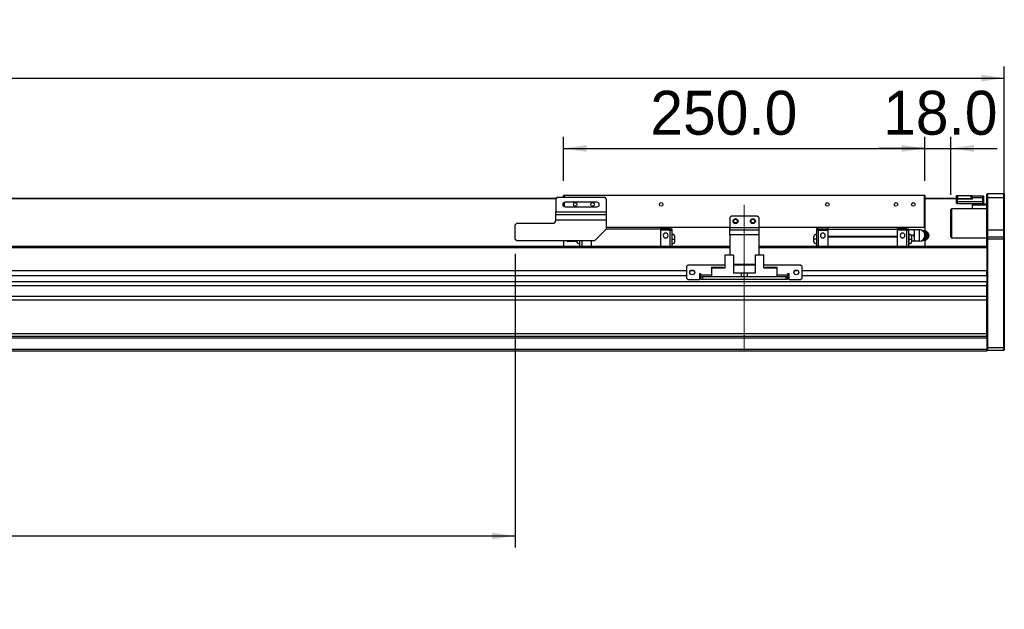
# Model space of a CAD drawing. Header units: millimetres. Extents: x 40 to 3320, y 40 to 2336.
# Tile 9 of 15: x 1763 to 2445, y 1038 to 1447. Entities that reach past the tile are written whole.
import ezdxf

# ---------------------------------------------------------------- set-up
doc = ezdxf.new("R2010")
doc.units = ezdxf.units.MM
doc.header["$LTSCALE"] = 8
doc.linetypes.add('CENTERX2', pattern=[20.32, 12.7, -2.54, 2.54, -2.54])
doc.layers.add('DIMNS', color=7, linetype='Continuous')
doc.styles.add('SLDTEXTSTYLE7', font='txt')
doc.dimstyles.new('SLDDIMSTYLE0', dxfattribs={"dimtxt": 30.4, "dimasz": 16, "dimexe": 0, "dimexo": 0.0625, "dimgap": 7.6, "dimtad": 2, "dimdec": 1, "dimrnd": 1e-09, "dimzin": 4, "dimdsep": 46, "dimtxsty": 'SLDTEXTSTYLE7', "dimsah": 1, "dimcen": 0.09, "dimadec": 0, "dimazin": 1, "dimtfac": 1, "dimtdec": 1, "dimtmove": 0, "dimatfit": 0, "dimfxl": 0, "dimfrac": 2, "dimtolj": 1, "dimtzin": 12, "dimarcsym": 0})
doc.dimstyles.new('SLDDIMSTYLE1', dxfattribs={"dimtxt": 30.4, "dimasz": 16, "dimexe": 0, "dimexo": 0.0625, "dimgap": 7.6, "dimtad": 2, "dimdec": 1, "dimrnd": 1e-09, "dimzin": 4, "dimdsep": 46, "dimtxsty": 'SLDTEXTSTYLE7', "dimsah": 1, "dimcen": 0.09, "dimadec": 0, "dimazin": 1, "dimtfac": 1, "dimtdec": 1, "dimtofl": 0, "dimtmove": 0, "dimatfit": 3, "dimfxl": 0, "dimfrac": 2, "dimtolj": 1, "dimtzin": 12, "dimarcsym": 0})

# ---------------------------------------------------------------- blocks, each defined once
blk = doc.blocks.new('_D_21')
at = {"layer": 'DIMNS'}
for p, q in [((344.87, 1304.81), (344.87, 1414.15)), ((2444.87, 1304.81), (2444.87, 1414.15)), ((344.87, 1406.15), (2444.87, 1406.15))]:
    blk.add_line(p, q, dxfattribs=at)
for points in [[(344.87, 1406.15), (360.87, 1403.75), (360.87, 1408.55)], [(2444.87, 1406.15), (2428.87, 1408.55), (2428.87, 1403.75)]]:
    blk.add_solid(points, dxfattribs=at)
at = {"layer": 'DIMNS', "insert": (1338.72, 1446.04), "char_height": 30.4, "attachment_point": 1, "style": 'SLDTEXTSTYLE7'}
blk.add_mtext('2100.0', dxfattribs=at)
blk = doc.blocks.new('_D_22')
at = {"layer": 'DIMNS'}
for p, q in [((2139.87, 1335.01), (2139.87, 1365.46)), ((2389.87, 1335.01), (2389.87, 1365.46)), ((2139.87, 1357.46), (2389.87, 1357.46))]:
    blk.add_line(p, q, dxfattribs=at)
for points in [[(2139.87, 1357.46), (2155.87, 1355.06), (2155.87, 1359.86)], [(2389.87, 1357.46), (2373.87, 1359.86), (2373.87, 1355.06)]]:
    blk.add_solid(points, dxfattribs=at)
at = {"layer": 'DIMNS', "insert": (2199.87, 1397.34), "char_height": 30.4, "attachment_point": 1, "style": 'SLDTEXTSTYLE7'}
blk.add_mtext('250.0', dxfattribs=at)
blk = doc.blocks.new('_D_23')
at = {"layer": 'DIMNS'}
for p, q in [((2389.87, 1335.01), (2389.87, 1365.46)), ((2407.87, 1325.31), (2407.87, 1365.46)), ((2389.87, 1357.46), (2357.87, 1357.46)), ((2389.87, 1357.46), (2407.87, 1357.46)), ((2407.87, 1357.46), (2439.87, 1357.46))]:
    blk.add_line(p, q, dxfattribs=at)
for points in [[(2389.87, 1357.46), (2373.87, 1359.86), (2373.87, 1355.06)], [(2407.87, 1357.46), (2423.87, 1355.06), (2423.87, 1359.86)]]:
    blk.add_solid(points, dxfattribs=at)
at = {"layer": 'DIMNS', "insert": (2361.03, 1397.34), "char_height": 30.4, "attachment_point": 1, "style": 'SLDTEXTSTYLE7'}
blk.add_mtext('18.0', dxfattribs=at)
blk = doc.blocks.new('_D_26')
at = {"layer": 'DIMNS'}
for p, q in [((646.37, 1287.99), (646.37, 1081.15)), ((2106.37, 1284.49), (2106.37, 1081.15)), ((646.37, 1089.15), (2106.37, 1089.15))]:
    blk.add_line(p, q, dxfattribs=at)
for points in [[(646.37, 1089.15), (662.37, 1086.75), (662.37, 1091.55)], [(2106.37, 1089.15), (2090.37, 1091.55), (2090.37, 1086.75)]]:
    blk.add_solid(points, dxfattribs=at)
at = {"layer": 'DIMNS', "char_height": 30.4, "attachment_point": 1, "style": 'SLDTEXTSTYLE7'}
for s, insert in [('Stroke T=', (1250.92, 1129.04)), ('1460.0', (1426.52, 1129.04))]:
    blk.add_mtext(s, dxfattribs=dict(at, insert=insert))

msp = doc.modelspace()

# ---------------------------------------------------------------- linework, layer by layer
at = {"color": 7, "linetype": 'Continuous', "lineweight": 25}
for p, q in [((2134.5652463, 1322.8522981), (653.3652069, 1322.8522981)), ((2134.3652131, 1322.6522947), (653.3652069, 1322.6522947)), ((2135.3652002, 1323.6523042), (2134.3652131, 1322.6523021)), ((2134.3652131, 1322.6523021), (2134.3652131, 1313.6523062)), ((2135.3652002, 1323.6523042), (2168.3652522, 1323.6523042)), ((2140.1652218, 1325.1522997), (2139.8652317, 1324.8523021)), ((2139.8652317, 1323.6523042), (2139.8652317, 1324.8523021)), ((2140.1652218, 1324.8523021), (2139.8652317, 1324.8523021)), ((2140.1652218, 1325.1522997), (2389.5652415, 1325.1522997)), ((2140.1652218, 1325.1522997), (2140.1652218, 1324.8523021)), ((2140.1652218, 1324.8523021), (2140.1652218, 1323.6523042)), ((2389.5652415, 1324.8523021), (2140.1652218, 1324.8523021)), ((2169.3652393, 1322.6523021), (2168.3652522, 1323.6523042)), ((2169.3652393, 1322.6523021), (2169.3652393, 1313.6523062)), ((2389.5652415, 1325.1522997), (2389.5652415, 1324.8523021)), ((2389.8652317, 1324.8523021), (2389.5652415, 1325.1522997)), ((2389.5652415, 1302.9523039), (2389.5652415, 1324.8523021)), ((2389.8652317, 1324.8523021), (2389.5652415, 1324.8523021)), ((2389.8652317, 1324.8523021), (2389.8652317, 1302.9523039)), ((2411.8651868, 1322.8522981), (2389.8652317, 1322.8522981)), ((2412.1652366, 1322.6522947), (2389.8652317, 1322.6522947)), ((2411.8651868, 1322.8522981), (2411.8651868, 1324.8522947)), ((2411.8651868, 1324.8522947), (2412.3652698, 1324.8522947)), ((2412.3652698, 1322.8522981), (2411.8651868, 1322.8522981)), ((2411.8651868, 1322.352297), (2412.1652366, 1322.6522947)), ((2411.8651868, 1322.352297), (2412.1652366, 1322.352297)), ((2411.8651868, 1320.6522981), (2411.8651868, 1322.352297)), ((2412.1652366, 1322.352297), (2412.1652366, 1322.6522947)), ((2412.1652366, 1322.6522947), (2422.865224, 1322.6522947)), ((2412.1652366, 1322.352297), (2412.1652366, 1320.6522981)), ((2422.865224, 1322.352297), (2412.1652366, 1322.352297)), ((2412.3652698, 1324.8522947), (2412.3652698, 1322.8522981)), ((2412.3652698, 1324.8522947), (2421.8651773, 1324.8522947)), ((2412.3652698, 1322.8522981), (2421.8651773, 1322.8522981)), ((2421.8651773, 1322.8522981), (2421.8651773, 1324.8522947)), ((2421.8651773, 1324.8522947), (2422.3652603, 1324.8522947)), ((2422.3652603, 1322.8522981), (2421.8651773, 1322.8522981)), ((2422.3652603, 1324.8522947), (2422.3652603, 1322.8522981)), ((2422.3652603, 1322.8522981), (2422.3652603, 1322.6522947)), ((2422.865224, 1323.1522957), (2422.865224, 1324.6522987)), ((2422.865224, 1324.6522987), (2430.0652267, 1324.6522987)), ((2430.0652267, 1323.1522957), (2422.865224, 1323.1522957)), ((2422.865224, 1322.352297), (2422.865224, 1323.1522957)), ((2430.0652267, 1323.1522957), (2430.0652267, 1324.6522987)), ((2430.3652765, 1324.3523011), (2430.0652267, 1324.6522987)), ((2430.0652267, 1320.6522981), (2430.0652267, 1323.1522957)), ((2430.3652765, 1323.1522957), (2430.0652267, 1323.1522957)), ((2430.3652765, 1324.3523011), (2430.3652765, 1323.1522957)), ((2430.3652765, 1323.1522957), (2430.3652765, 1320.6522981)), ((2433.1652643, 1326.1522943), (2432.8652145, 1325.8522967)), ((2432.8652145, 1323.1522957), (2432.8652145, 1325.8522967)), ((2433.1652643, 1323.1522957), (2432.8652145, 1323.1522957)), ((2432.8652145, 1301.1522958), (2432.8652145, 1323.1522957)), ((2433.1652643, 1326.1522943), (2433.1652643, 1323.1522957)), ((2433.1652643, 1326.1522943), (2444.5652486, 1326.1522943)), ((2444.5652486, 1323.1522957), (2433.1652643, 1323.1522957)), ((2433.1652643, 1323.1522957), (2433.1652643, 1301.1522958)), ((2444.5652486, 1323.1522957), (2444.5652486, 1326.1522943)), ((2444.5652486, 1326.1522943), (2444.8651792, 1325.8522967)), ((2444.5652486, 1301.1522958), (2444.5652486, 1323.1522957)), ((2444.5652486, 1323.1522957), (2444.8651792, 1323.1522957)), ((2444.8651792, 1325.8522967), (2444.8651792, 1323.1522957)), ((2444.8651792, 1323.1522957), (2444.8651792, 1301.1522958)), ((2139.8652317, 1317.403301), (2139.8652317, 1319.9013019)), ((2140.1652218, 1320.0910533), (2140.1652218, 1317.2135571)), ((2162.8652336, 1320.2523062), (2140.8652188, 1320.2523062)), ((2140.8652188, 1317.0523042), (2162.8652336, 1317.0523042)), ((2408.3652021, 1315.6522954), (2407.8652383, 1315.1522944)), ((2432.8652145, 1315.6522954), (2408.3652021, 1315.6522954)), ((2408.3652021, 1315.6522954), (2408.3652021, 1295.6522996)), ((2411.8651868, 1320.6522981), (2412.1652366, 1320.6522981)), ((2411.8651868, 1319.4523001), (2411.8651868, 1320.6522981)), ((2411.8651868, 1319.4523001), (2412.1652366, 1319.152295)), ((2412.1652366, 1320.6522981), (2412.1652366, 1319.152295)), ((2412.1652366, 1320.6522981), (2430.0652267, 1320.6522981)), ((2430.0652267, 1319.152295), (2412.1652366, 1319.152295)), ((2422.865224, 1318.1523005), (2422.865224, 1319.152295)), ((2422.865224, 1315.6522954), (2422.865224, 1318.1523005)), ((2432.8652145, 1318.1523005), (2422.865224, 1318.1523005)), ((2430.0652267, 1319.152295), (2430.0652267, 1320.6522981)), ((2430.0652267, 1320.6522981), (2430.3652765, 1320.6522981)), ((2430.0652267, 1319.152295), (2430.3652765, 1319.4523001)), ((2430.0652267, 1319.152295), (2432.8652145, 1319.152295)), ((2430.3652765, 1320.6522981), (2430.3652765, 1319.4523001)), ((2134.3652131, 1313.6523062), (2169.3652393, 1313.6523062)), ((2134.3652131, 1311.659261), (2134.3652131, 1313.6523062)), ((2134.3652131, 1311.659261), (2169.3652393, 1311.659261)), ((2134.3652131, 1307.6731706), (2134.3652131, 1311.659261)), ((2169.3652393, 1313.6523062), (2169.3652393, 1311.659261)), ((2169.3652393, 1311.659261), (2169.3652393, 1307.6731706)), ((2255.8652283, 1310.6523002), (2254.8652412, 1309.6523056)), ((2254.8652412, 1309.6523056), (2254.8652412, 1302.6523063)), ((2273.865235, 1310.6523002), (2255.8652283, 1310.6523002)), ((2274.8652221, 1309.6523056), (2273.865235, 1310.6523002)), ((2274.8652221, 1309.6523056), (2274.8652221, 1302.6523063)), ((2407.8652383, 1296.1523006), (2407.8652383, 1315.1522944)), ((2107.3652031, 1305.6523049), (2106.3652159, 1304.6523029)), ((2106.3652159, 1294.652305), (2106.3652159, 1304.6523029)), ((2107.3652031, 1305.6523049), (2132.3652388, 1305.6523049)), ((2134.3652131, 1307.6731706), (2134.3652131, 1307.6523015)), ((2169.3652393, 1307.6731706), (2134.3652131, 1307.6731706)), ((2169.3652393, 1307.6731706), (2169.3652393, 1301.6523043)), ((2169.3652393, 1302.9523039), (2254.8652412, 1302.9523039)), ((2254.8652412, 1302.6523063), (2169.3652393, 1302.6523063)), ((2206.8652035, 1302.6523063), (2206.8652035, 1301.6523043)), ((2213.3652093, 1301.8523002), (2206.8652035, 1301.8523002)), ((2213.3652093, 1301.8523002), (2213.3652093, 1300.9023065)), ((2213.3652093, 1301.752306), (2214.8652197, 1301.752306)), ((2214.8652197, 1300.8123035), (2214.8652197, 1301.752306)), ((2254.8652412, 1302.6523063), (2274.8652221, 1302.6523063)), ((2254.8652412, 1301.1523033), (2254.8652412, 1302.6523063)), ((2274.8652221, 1302.9523039), (2389.5652415, 1302.9523039)), ((2274.8652221, 1302.6523063), (2274.8652221, 1301.1523033)), ((2389.5652415, 1302.6523063), (2274.8652221, 1302.6523063)), ((2316.3652541, 1301.752306), (2314.8652436, 1301.752306)), ((2314.8652436, 1301.752306), (2314.8652436, 1300.8123035)), ((2316.3652541, 1300.9023065), (2316.3652541, 1301.8523002)), ((2316.3652541, 1301.8523002), (2322.8652002, 1301.8523002)), ((2322.8652002, 1301.6523043), (2322.8652002, 1302.6523063)), ((2370.8652379, 1301.6523043), (2370.8652379, 1302.6523063)), ((2377.3652436, 1301.8523002), (2370.8652379, 1301.8523002)), ((2377.3652436, 1300.9023065), (2377.3652436, 1301.8523002)), ((2377.3652436, 1301.752306), (2378.8652541, 1301.752306)), ((2378.8652541, 1300.8123035), (2378.8652541, 1301.752306)), ((2389.8652317, 1302.9523039), (2389.5652415, 1302.9523039)), ((2389.8652317, 1302.9523039), (2389.5652415, 1302.6523063)), ((2389.5652415, 1302.9523039), (2389.5652415, 1302.6523063)), ((2389.8652317, 1302.9523039), (2389.8652317, 1300.4146883)), ((2161.3652231, 1293.652303), (2169.3652393, 1301.6523043)), ((2206.8652035, 1301.6523043), (2169.3652393, 1301.6523043)), ((2206.8652035, 1301.6523043), (2206.8652035, 1289.6523023)), ((2213.3652093, 1300.9023065), (2206.8652035, 1300.9023065)), ((2213.3652093, 1300.9023065), (2213.3652093, 1289.6523023)), ((2213.3652093, 1300.8123035), (2214.8652197, 1300.8123035)), ((2214.8652197, 1289.6523023), (2214.8652197, 1300.8123035)), ((2214.9652363, 1297.9023004), (2214.8652197, 1297.9023004)), ((2216.8652536, 1294.652305), (2216.8652536, 1296.0023055)), ((2254.8652412, 1297.6523036), (2254.8652412, 1301.1523033)), ((2254.8652412, 1301.1523033), (2274.8652221, 1301.1523033)), ((2274.8652221, 1297.6523036), (2254.8652412, 1297.6523036)), ((2254.8652412, 1297.6523036), (2254.8652412, 1283.5523034)), ((2274.8652221, 1301.1523033), (2274.8652221, 1297.6523036)), ((2274.8652221, 1297.6523036), (2274.8652221, 1283.5523034)), ((2312.8652097, 1296.0023055), (2312.8652097, 1294.652305)), ((2314.8652436, 1297.9023004), (2314.765227, 1297.9023004)), ((2316.3652541, 1300.8123035), (2314.8652436, 1300.8123035)), ((2314.8652436, 1300.8123035), (2314.8652436, 1289.6523023)), ((2316.3652541, 1289.6523023), (2316.3652541, 1300.9023065)), ((2316.3652541, 1300.9023065), (2322.8652002, 1300.9023065)), ((2322.8652002, 1296.6523016), (2322.8652002, 1301.6523043)), ((2322.8652002, 1301.6523043), (2370.8652379, 1301.6523043)), ((2322.8652002, 1296.6523016), (2370.8652379, 1296.6523016)), ((2322.8652002, 1296.2523023), (2322.8652002, 1296.6523016)), ((2322.8652002, 1296.2523023), (2370.8652379, 1296.2523023)), ((2322.8652002, 1289.6523023), (2322.8652002, 1296.2523023)), ((2370.8652379, 1296.6523016), (2370.8652379, 1301.6523043)), ((2377.3652436, 1300.9023065), (2370.8652379, 1300.9023065)), ((2370.8652379, 1296.2523023), (2370.8652379, 1296.6523016)), ((2370.8652379, 1289.6523023), (2370.8652379, 1296.2523023)), ((2377.3652436, 1289.6523023), (2377.3652436, 1300.9023065)), ((2377.3652436, 1300.8123035), (2378.8652541, 1300.8123035)), ((2382.1994187, 1301.1523033), (2378.8652541, 1301.1523033)), ((2378.8652541, 1289.6523023), (2378.8652541, 1300.8123035)), ((2378.9652111, 1297.9023004), (2378.8652541, 1297.9023004)), ((2382.1994187, 1297.1523026), (2380.4776789, 1297.1523026)), ((2380.8652283, 1294.652305), (2380.8652283, 1296.0023055)), ((2382.1994187, 1301.1523033), (2382.3652388, 1299.1523067)), ((2382.3652388, 1299.1523067), (2382.1994187, 1297.1523026)), ((2382.1994187, 1297.1523026), (2382.3652388, 1295.152306)), ((2382.3652388, 1295.152306), (2382.1994187, 1293.1523019)), ((2382.3652388, 1301.1523033), (2382.3652388, 1299.1523067)), ((2382.3652388, 1299.1523067), (2382.3652388, 1295.152306)), ((2382.3652388, 1295.152306), (2382.3652388, 1293.1523019)), ((2385.9652402, 1301.1523033), (2382.5402381, 1301.1523033)), ((2387.7683403, 1300.6523022), (2389.0240909, 1300.6523022)), ((2389.0240909, 1300.6523022), (2389.8974182, 1298.9023024)), ((2389.7312404, 1300.6523022), (2389.0240909, 1300.6523022)), ((2389.8974182, 1295.4023028), (2389.0240909, 1293.652303)), ((2390.7179953, 1298.9023024), (2389.7312404, 1300.6523022)), ((2389.7312404, 1293.652303), (2390.7179953, 1295.4023028)), ((2389.8974182, 1298.9023024), (2390.8841731, 1297.1523026)), ((2390.8841731, 1297.1523026), (2389.8974182, 1295.4023028)), ((2391.5913226, 1297.1523026), (2390.7179953, 1298.9023024)), ((2390.7179953, 1295.4023028), (2391.5913226, 1297.1523026)), ((2391.5913226, 1297.1523026), (2390.8841731, 1297.1523026)), ((2392.2600867, 1298.7825194), (2391.6772129, 1299.4399885)), ((2391.6772129, 1294.8646167), (2392.2600867, 1295.5220858)), ((2392.8652527, 1297.1523026), (2392.5264002, 1297.1523026)), ((2407.8652383, 1296.1523006), (2408.3652021, 1295.6522996)), ((2408.3652021, 1295.6522996), (2432.8652145, 1295.6522996)), ((2433.1652643, 1301.1522958), (2432.8652145, 1301.1522958)), ((2432.8652145, 1295.8522955), (2432.8652145, 1301.1522958)), ((2433.1652643, 1296.1523006), (2432.8652145, 1295.8522955)), ((2432.8652145, 1294.6522975), (2432.8652145, 1295.8522955)), ((2433.1652643, 1301.1522958), (2433.1652643, 1296.1523006)), ((2433.1652643, 1301.1522958), (2444.5652486, 1301.1522958)), ((2433.1652643, 1296.1523006), (2433.1652643, 1294.6522975)), ((2433.1652643, 1296.1523006), (2444.5652486, 1296.1523006)), ((2444.5652486, 1296.1523006), (2444.5652486, 1301.1522958)), ((2444.8651792, 1301.1522958), (2444.5652486, 1301.1522958)), ((2444.5652486, 1294.6522975), (2444.5652486, 1296.1523006)), ((2444.8651792, 1295.8522955), (2444.5652486, 1296.1523006)), ((2444.8651792, 1301.1522958), (2444.8651792, 1295.8522955)), ((2444.8651792, 1295.8522955), (2444.8651792, 1294.6522975)), ((2254.8652412, 1289.6523023), (534.8652126, 1289.6523023)), ((2139.8652317, 1289.653554), (664.8652078, 1289.653554)), ((2106.3652159, 1294.652305), (2107.3652031, 1293.652303)), ((2107.3652031, 1293.652303), (2161.3652231, 1293.652303)), ((2139.8652317, 1293.652303), (2139.8652317, 1289.6523023)), ((2143.7652232, 1293.1523019), (2147.1902253, 1293.1523019)), ((2147.3652245, 1293.1523019), (2147.3652245, 1293.652303)), ((2147.5310446, 1293.1523019), (2147.4895598, 1293.652303)), ((2147.5310446, 1293.1523019), (2148.8711359, 1293.1523019)), ((2148.865235, 1293.652303), (2148.865235, 1293.3023045)), ((2150.7652523, 1291.4023021), (2150.8652093, 1291.4023021)), ((2150.8652093, 1293.652303), (2150.8652093, 1289.6523023)), ((2152.3652197, 1293.652303), (2152.3652197, 1289.6523023)), ((2158.8652255, 1293.652303), (2158.8652255, 1289.6523023)), ((2214.8652197, 1294.652305), (2214.9652363, 1294.652305)), ((2214.8652197, 1291.4023021), (2214.9652363, 1291.4023021)), ((2216.8652536, 1293.3023045), (2216.8652536, 1294.652305)), ((2432.8652145, 1289.6523023), (2274.8652221, 1289.6523023)), ((2312.8652097, 1294.652305), (2312.8652097, 1293.3023045)), ((2314.8652436, 1294.652305), (2314.765227, 1294.652305)), ((2314.765227, 1291.4023021), (2314.8652436, 1291.4023021)), ((2378.8652541, 1294.652305), (2378.9652111, 1294.652305)), ((2378.8652541, 1291.4023021), (2378.9652111, 1291.4023021)), ((2382.1994187, 1293.1523019), (2380.8592679, 1293.1523019)), ((2380.8652283, 1293.3023045), (2380.8652283, 1294.652305)), ((2385.9652402, 1293.1523019), (2382.5402381, 1293.1523019)), ((2387.8907682, 1293.652303), (2389.0240909, 1293.652303)), ((2389.7312404, 1293.652303), (2389.0240909, 1293.652303)), ((2389.8652317, 1293.8899169), (2389.8652317, 1289.6523023)), ((2432.8652145, 1289.653554), (2389.8652317, 1289.653554)), ((2432.8652145, 1289.3664459), (2432.8652145, 1294.6522975)), ((2433.1652643, 1294.6522975), (2432.8652145, 1294.6522975)), ((2432.8652145, 1289.3664459), (2432.8652145, 1288.6523003)), ((2432.8652145, 1288.6523003), (2432.8652145, 1272.6491908)), ((2433.1652643, 1294.6522975), (2433.1652643, 1219.652298)), ((2444.5652486, 1294.6522975), (2433.1652643, 1294.6522975)), ((2444.5652486, 1219.652298), (2444.5652486, 1294.6522975)), ((2444.8651792, 1294.6522975), (2444.5652486, 1294.6522975)), ((2444.8651792, 1294.6522975), (2444.8651792, 1219.7765621)), ((2251.3652565, 1283.5523034), (2251.3652565, 1274.6523017)), ((2257.3652388, 1283.5523034), (2251.3652565, 1283.5523034)), ((2257.3652388, 1283.5523034), (2257.3652388, 1271.1523021)), ((2272.3652245, 1283.5523034), (2272.3652245, 1271.1523021)), ((2278.3652069, 1283.5523034), (2272.3652245, 1283.5523034)), ((2278.3652069, 1274.6523017), (2278.3652069, 1283.5523034)), ((2225.8651973, 1276.652302), (2224.8652102, 1275.6523037)), ((2224.8652102, 1275.6523037), (2224.8652102, 1267.6523024)), ((2251.3652565, 1276.652302), (2225.8651973, 1276.652302)), ((2242.1652199, 1275.1523027), (2249.965203, 1275.1523027)), ((2242.1652199, 1275.1523027), (2242.1652199, 1274.6523017)), ((2242.1652199, 1274.6523017), (2242.1652199, 1268.6523044)), ((2251.3652565, 1274.6523017), (2242.1652199, 1274.6523017)), ((2250.4652263, 1274.6523017), (2249.965203, 1275.1523027)), ((2272.3652245, 1277.152303), (2257.3652388, 1277.152303)), ((2272.3652245, 1276.652302), (2257.3652388, 1276.652302)), ((2303.8652064, 1276.652302), (2278.3652069, 1276.652302)), ((2287.5652434, 1274.6523017), (2278.3652069, 1274.6523017)), ((2279.7652008, 1275.1523027), (2279.265237, 1274.6523017)), ((2279.7652008, 1275.1523027), (2287.5652434, 1275.1523027)), ((2287.5652434, 1274.6523017), (2287.5652434, 1275.1523027)), ((2287.5652434, 1268.6523044), (2287.5652434, 1274.6523017)), ((2304.8652531, 1275.6523037), (2303.8652064, 1276.652302)), ((2304.8652531, 1267.6523024), (2304.8652531, 1275.6523037)), ((2224.8652102, 1272.6491908), (564.8652436, 1272.6491908)), ((2224.8652102, 1269.2491928), (564.8652436, 1269.2491928)), ((2224.8652102, 1267.6523024), (2225.8651973, 1266.6523041)), ((2230.2422644, 1272.6491908), (2227.4881722, 1272.6491908)), ((2234.8652007, 1270.6523048), (2233.8652136, 1270.6523048)), ((2233.8652136, 1270.6523048), (2233.8652136, 1266.6523041)), ((2234.8652007, 1269.2491928), (2233.8652136, 1269.2491928)), ((2234.8652007, 1269.6523028), (2234.8652007, 1270.6523048)), ((2234.8652007, 1269.6523028), (2234.8652007, 1268.6523044)), ((2234.8652007, 1266.6523041), (2234.8652007, 1268.6523044)), ((2234.8652007, 1268.6523044), (2235.8652474, 1268.6523044)), ((2235.8652474, 1268.6523044), (2235.8652474, 1266.6523041)), ((2293.8652159, 1268.6523044), (2235.8652474, 1268.6523044)), ((2262.8651978, 1271.1523021), (2257.3652388, 1271.1523021)), ((2262.8651978, 1268.6523044), (2262.8651978, 1271.1523021)), ((2264.8652317, 1271.1523021), (2262.8651978, 1271.1523021)), ((2264.8652317, 1268.6523044), (2264.8652317, 1271.1523021)), ((2266.8652059, 1271.1523021), (2264.8652317, 1271.1523021)), ((2266.8652059, 1271.1523021), (2266.8652059, 1268.6523044)), ((2272.3652245, 1271.1523021), (2266.8652059, 1271.1523021)), ((2293.8652159, 1266.6523041), (2293.8652159, 1268.6523044)), ((2293.8652159, 1268.6523044), (2294.8652031, 1268.6523044)), ((2295.8652498, 1270.6523048), (2294.8652031, 1270.6523048)), ((2294.8652031, 1270.6523048), (2294.8652031, 1269.6523028)), ((2294.8652031, 1268.6523044), (2294.8652031, 1269.6523028)), ((2295.8652498, 1269.2491928), (2294.8652031, 1269.2491928)), ((2294.8652031, 1268.6523044), (2294.8652031, 1266.6523041)), ((2295.8652498, 1266.6523041), (2295.8652498, 1270.6523048)), ((2302.2422315, 1272.6491908), (2299.4881989, 1272.6491908)), ((2303.8652064, 1266.6523041), (2304.8652531, 1267.6523024)), ((2432.8652145, 1272.6491908), (2304.8652531, 1272.6491908)), ((2432.8652145, 1269.2491928), (2304.8652531, 1269.2491928)), ((2432.8652145, 1269.2491928), (2432.8652145, 1272.6491908)), ((2432.8652145, 1269.2491928), (2432.8652145, 1264.9884516)), ((2432.8652145, 1264.9884516), (356.8652393, 1264.9884516)), ((2432.8652145, 1262.3903746), (356.8652393, 1262.3903746)), ((2225.8651973, 1266.6523041), (2233.8652136, 1266.6523041)), ((2235.8652474, 1266.6523041), (2234.8652007, 1266.6523041)), ((2293.8652159, 1266.6523041), (2235.8652474, 1266.6523041)), ((2294.8652031, 1266.6523041), (2293.8652159, 1266.6523041)), ((2295.8652498, 1266.6523041), (2303.8652064, 1266.6523041)), ((2432.8652145, 1264.9884516), (2432.8652145, 1263.6807816)), ((2432.8652145, 1226.4522979), (2432.8652145, 1263.6807816)), ((2432.8652145, 1254.8848199), (356.8652393, 1254.8848199)), ((2432.8652145, 1252.2867465), (356.8652393, 1252.2867465)), ((2432.8652145, 1229.152298), (356.8652393, 1229.152298)), ((2432.8652145, 1227.1522976), (356.8652393, 1227.1522976)), ((2432.8652145, 1226.1522984), (356.8652393, 1226.1522984)), ((2432.8652145, 1226.4522979), (2432.8652145, 1226.1522984)), ((2432.8652145, 1226.1522984), (2432.8652145, 1218.152298)), ((2432.8652145, 1218.152298), (356.8652393, 1218.152298)), ((2432.8652145, 1217.1522979), (356.8652393, 1217.1522979)), ((2432.8652145, 1219.7765621), (2433.1652643, 1219.652298)), ((2432.8652145, 1218.152298), (2432.8652145, 1217.1522979)), ((2432.8652145, 1217.952298), (2433.1652643, 1217.652298)), ((2433.1652643, 1219.652298), (2444.5652486, 1219.652298)), ((2433.1652643, 1219.652298), (2433.1652643, 1217.652298)), ((2444.5652486, 1217.652298), (2433.1652643, 1217.652298)), ((2444.8651792, 1219.7765621), (2444.5652486, 1219.652298)), ((2444.5652486, 1217.652298), (2444.5652486, 1219.652298)), ((2444.8651792, 1217.952298), (2444.5652486, 1217.652298)), ((2444.8651792, 1219.7765621), (2444.8651792, 1217.952298))]:
    msp.add_line(p, q, dxfattribs=at)
at = {"color": 8, "linetype": 'Continuous', "lineweight": 25}
for p, q in [((2214.9652363, 1294.652305), (2214.9652363, 1297.9023004)), ((2314.765227, 1297.9023004), (2314.765227, 1294.652305)), ((2378.9652111, 1294.652305), (2378.9652111, 1297.9023004)), ((2254.8652412, 1288.6523003), (534.8652126, 1288.6523003)), ((2150.7652523, 1293.652303), (2150.7652523, 1291.4023021)), ((2214.9652363, 1291.4023021), (2214.9652363, 1294.652305)), ((2432.8652145, 1288.6523003), (2274.8652221, 1288.6523003)), ((2314.765227, 1294.652305), (2314.765227, 1291.4023021)), ((2378.9652111, 1291.4023021), (2378.9652111, 1294.652305)), ((2242.1652199, 1269.6523028), (2234.8652007, 1269.6523028)), ((2294.8652031, 1269.6523028), (2287.5652434, 1269.6523028))]:
    msp.add_line(p, q, dxfattribs=at)
at = {"color": 7, "linetype": 'Continuous', "lineweight": 25, "flags": 128}
for points in [[(2392.8652527, 1297.1523026), (2392.700565, 1298.05161), (2392.2600867, 1298.7825194)], [(2392.2600867, 1295.5220858), (2392.700565, 1296.2529952), (2392.8652527, 1297.1523026)], [(2141.8287279, 1293.652303), (2142.5309898, 1293.3474923), (2143.7671901, 1293.1523019)]]:
    msp.add_lwpolyline(points, dxfattribs=at)
at = {"color": 7, "linetype": 'Continuous', "lineweight": 25}
for centre, radius in [((2147.8652269, 1318.652303), 1.25), ((2159.8652269, 1318.652303), 1.25), ((2207.3652269, 1318.652303), 1.25), ((2322.3652269, 1318.652303), 1.25), ((2369.8652269, 1318.652303), 1.25), ((2381.8652269, 1318.652303), 1.25), ((2258.8652269, 1307.152303), 1.7), ((2270.8652269, 1307.152303), 1.7), ((2258.8652269, 1307.152303), 1.25), ((2270.8652269, 1307.152303), 1.25), ((2228.8652269, 1271.652303), 1.7), ((2300.8652269, 1271.652303), 1.7)]:
    msp.add_circle(centre, radius, dxfattribs=at)
for centre, radius, start, end in [((2140.8652269, 1318.652303), 1.6, 90, 270), ((2162.8652269, 1318.652303), 1.6, 270, 90), ((2132.3652269, 1307.652303), 2, 270, 0), ((2210.4652269, 1297.152303), 1.65, 0, 180), ((2210.4652269, 1297.152303), 1.65, 180, 0), ((2214.9652269, 1296.002303), 1.9, 0, 90), ((2314.7652269, 1296.002303), 1.9, 90, 180), ((2319.2652269, 1297.152303), 1.65, 0, 180), ((2319.2652269, 1297.152303), 1.65, 180, 0), ((2374.4652269, 1297.152303), 1.65, 0, 180), ((2374.4652269, 1297.152303), 1.65, 180, 0), ((2378.9652269, 1296.002303), 1.9, 0, 90), ((2385.9652269, 1297.152303), 4, 0, 90.0182461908), ((2385.9652269, 1297.152303), 4, 270.0281472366, 0), ((2386.9662824, 1297.3838782), 3.301086, 27.3856348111, 66.3980198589), ((2386.9660184, 1296.9210091), 3.3014502, 293.6042190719, 332.6121262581), ((2386.5723997, 1297.1523026), 3.7574256, 332.2415930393, 27.7584069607), ((2388.6512059, 1297.0888352), 3.0156481, 302.6273023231, 1.2059372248), ((2388.6105437, 1297.1947458), 3.0559371, 359.2042062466, 56.41378868), ((2389.2599884, 1297.0671269), 3.2675222, 291.0420918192, 1.4937201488), ((2389.2595585, 1297.2373332), 3.2679482, 358.5090208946, 68.8664606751), ((2150.7652269, 1293.302303), 1.9, 180, 270), ((2214.9652269, 1293.302303), 1.9, 270, 360), ((2314.7652269, 1293.302303), 1.9, 180, 270), ((2378.9652269, 1293.302303), 1.9, 270, 360)]:
    msp.add_arc(centre, radius, start, end, dxfattribs=at)
for points, knots in [([(2385.9652402, 1301.1523033), (2385.9652402, 1301.0921765), (2385.9652402, 1300.971923), (2385.9652402, 1300.0469268), (2385.9652402, 1298.724749), (2385.9652402, 1297.1523026), (2385.9652402, 1295.5798562), (2385.9652402, 1294.2576784), (2385.9652402, 1293.3326822), (2385.9652402, 1293.2124287), (2385.9652402, 1293.1523019)], [0, 0, 0, 0, 0.1249999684, 0.2500000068, 0.3749997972, 0.5, 0.6250002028, 0.7499999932, 0.8750000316, 1, 1, 1, 1]), ([(2390.4442908, 1300.2758095), (2390.4310804, 1300.2831084), (2390.2627799, 1300.3760962), (2390.0645094, 1300.3808994), (2389.8818018, 1300.3853256)], [0, 0, 0, 0, 0.0784930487, 1, 1, 1, 1]), ([(2391.666186, 1297.1523026), (2391.8601304, 1297.1523026), (2392.2480271, 1297.1523026), (2392.4336079, 1297.1523026), (2392.5264002, 1297.1523026)], [0, 0, 0, 0, 0.499989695, 1, 1, 1, 1]), ([(2214.9652363, 1294.652305), (2215.2042333, 1294.652305), (2215.5719, 1294.652305), (2216.0142646, 1294.652305), (2216.3186478, 1294.652305), (2216.5639234, 1294.652305), (2216.8007407, 1294.652305), (2216.8398376, 1294.652305), (2216.8652536, 1294.652305)], [0, 0, 0, 0, 0.2394447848, 0.3683556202, 0.4999964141, 0.6316435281, 0.760539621, 1, 1, 1, 1]), ([(2314.765227, 1294.652305), (2314.5262053, 1294.652305), (2314.158529, 1294.652305), (2313.7161898, 1294.652305), (2313.4118096, 1294.652305), (2313.1665525, 1294.652305), (2312.9296271, 1294.652305), (2312.8905876, 1294.652305), (2312.8652097, 1294.652305)], [0, 0, 0, 0, 0.2394627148, 0.3683548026, 0.4999946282, 0.6316407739, 0.7605451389, 1, 1, 1, 1]), ([(2378.9652111, 1294.652305), (2379.2042297, 1294.652305), (2379.5719192, 1294.652305), (2380.0142942, 1294.652305), (2380.3186909, 1294.652305), (2380.5638799, 1294.652305), (2380.8008169, 1294.652305), (2380.8398528, 1294.652305), (2380.8652283, 1294.652305)], [0, 0, 0, 0, 0.2394614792, 0.3683707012, 0.5000098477, 0.6316426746, 0.7605463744, 1, 1, 1, 1]), ([(2389.8652317, 1293.9129019), (2389.9981892, 1293.9156575), (2390.1990077, 1293.9198195), (2390.3748102, 1294.0124924), (2390.4342176, 1294.0438086)], [0, 0, 0, 0, 0.6620785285, 1, 1, 1, 1])]:
    msp.add_open_spline(points, degree=3, knots=knots, dxfattribs=at)
at = {"color": 8, "linetype": 'Continuous', "lineweight": 25}
msp.add_open_spline([(2143.7652232, 1293.1523019), (2143.7652232, 1293.1756306), (2143.7652232, 1293.222288), (2143.7652232, 1293.4239044), (2143.7652232, 1293.6227136), (2143.7652232, 1293.652303)], degree=3, knots=[0, 0, 0, 0, 0.4597996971, 0.9196002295, 1, 1, 1, 1], dxfattribs=at)
at = {"layer": 'DIMNS', "linetype": 'CENTERX2', "lineweight": 18}
msp.add_line((2264.8652269, 1216.852303), (2264.8652269, 1326.452303), dxfattribs=at)

# ---------------------------------------------------------------- dimensions: what is measured, and where the dimension line sits
at = {"layer": 'DIMNS'}
for base, p1, p2, picture, middle in [((2444.8652269, 1406.152298), (344.8652269, 1294.652298), (2444.8652269, 1294.652298), '_D_21', (1398.1268111, 1406.152298)), ((2389.8652269, 1357.4568877), (2139.8652269, 1324.852303), (2389.8652269, 1324.852303), '_D_22', (2248.2952966, 1357.4568877))]:
    dim = msp.add_linear_dim(base=base, p1=p1, p2=p2, angle=0, dimstyle='SLDDIMSTYLE1', dxfattribs=at)
    dim.commit()
    dim.dimension.update_dxf_attribs({"geometry": picture, "text_midpoint": middle, "dimtype": 160})
dim = msp.add_linear_dim(base=(2407.8652269, 1357.4568877), p1=(2389.8652269, 1324.852303), p2=(2407.8652269, 1315.152298), dimstyle='SLDDIMSTYLE0', dxfattribs=at)
dim.commit()
dim.dimension.update_dxf_attribs({"geometry": '_D_23', "text_midpoint": (2398.481208, 1357.4568877), "dimtype": 160})
dim = msp.add_linear_dim(base=(2106.3652269, 1089.152298), p1=(646.3652269, 1298.152303), p2=(2106.3652269, 1294.652303), text='Stroke T=<>', dimstyle='SLDDIMSTYLE1', dxfattribs=at)
dim.commit()
dim.dimension.update_dxf_attribs({"geometry": '_D_26', "text_midpoint": (1398.1268111, 1089.152298), "dimtype": 160})

doc.saveas('drawing.dxf')
